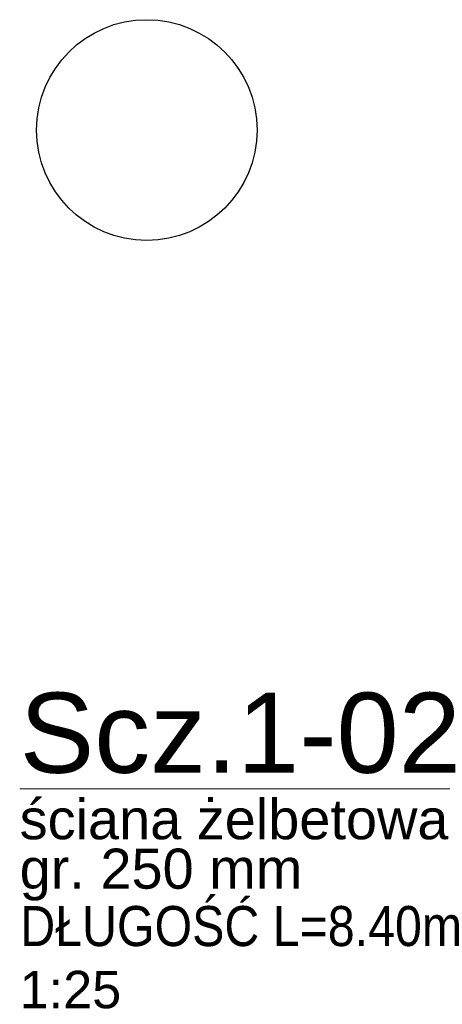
# Model space of a CAD drawing. Extents: x -1474 to 455485, y -101625 to 75879.
# Tile 12 of 40: x 345797 to 346589, y -82918 to -81075. Entities that reach past the tile are written whole.
import ezdxf

# ---------------------------------------------------------------- set-up
doc = ezdxf.new("R2010")
doc.units = 0
doc.header["$LTSCALE"] = 10
doc.header["$MEASUREMENT"] = 0
doc.layers.add('P-Opis', color=1, linetype='Continuous', lineweight=18)
doc.styles.add('_Fd Opis', font='arial.ttf')

msp = doc.modelspace()

# ---------------------------------------------------------------- linework, layer by layer
msp.add_circle((346035.28889, -81281.13603), 206.61689)

# ---------------------------------------------------------------- texts
at = {"layer": 'P-Opis', "attachment_point": 4, "style": '_Fd Opis'}
for s, insert, char_height, width in [('{\\LScz.1-02}', (345797.07877, -82410.61618), 150, 652.1828104), ('ściana żelbetowa', (345797.07877, -82572.03057), 75, 803.7687585), ('gr. 250 mm', (345797.07877, -82675.40911), 75, 529.8601637), ('DŁUGOŚĆ L=8.40m', (345797.07877, -82772.0675), 75, 1016.1834925)]:
    msp.add_mtext(s, dxfattribs=dict(at, insert=insert, char_height=char_height, width=width))
at = {"layer": 'P-Opis', "insert": (345797.07877, -82890.87816), "char_height": 70, "attachment_point": 4, "style": '_Fd Opis'}
msp.add_mtext('1:25', dxfattribs=at)

doc.saveas('drawing.dxf')
